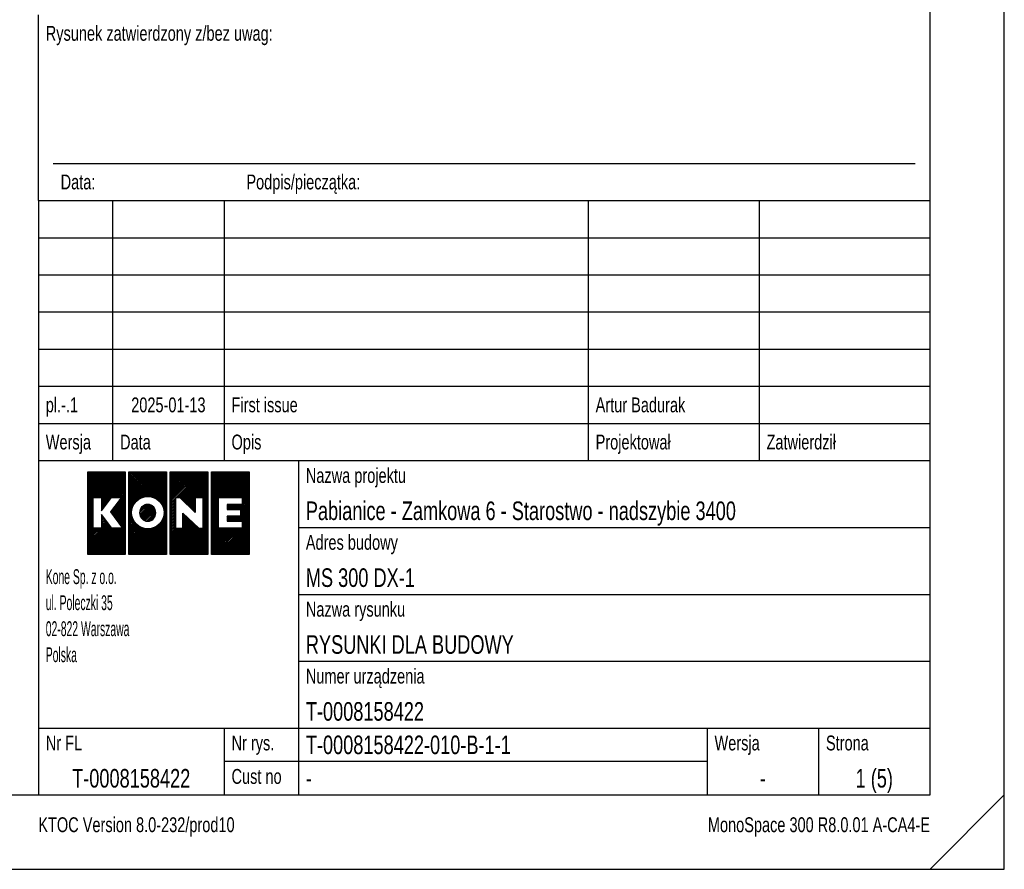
# Model space of a CAD drawing. Header units: millimetres. Extents: x 0 to 8400, y 0 to 5940.
# Tile 3 of 4: x 5750 to 8400, y 0 to 2287. Entities that reach past the tile are written whole.
import ezdxf
from ezdxf.enums import TextEntityAlignment as Align

# ---------------------------------------------------------------- set-up
doc = ezdxf.new("R2010")
doc.units = ezdxf.units.MM
doc.header["$LTSCALE"] = 8
for name, color, linetype in [('CONT_50', 5, 'Continuous'), ('SHEET', 1, 'Continuous'), ('TEXT_35', 2, 'Continuous')]:
    doc.layers.add(name, color=color, linetype=linetype)
doc.styles.get("Standard").update_dxf_attribs({"font": 'arial.ttf'})
doc.styles.add('Text0.7_Arial', font='arial.ttf', dxfattribs={"width": 0.7})

# ---------------------------------------------------------------- blocks, each defined once
blk = doc.blocks.new('Border')
at = {"layer": 'CONT_50', "linetype": 'Continuous'}
blk.add_lwpolyline([(410, 10), (410, 287), (10, 287), (10, 10)], close=True, dxfattribs=at)
at = {"layer": 'SHEET', "linetype": 'Continuous'}
for p, q in [((290, 55), (410, 55)), ((290, 55), (290, 39)), ((325, 55), (325, 10)), ((325, 46), (410, 46)), ((290, 39), (290, 29)), ((325, 37), (410, 37)), ((290, 29), (290, 19)), ((325, 28), (410, 28)), ((290, 19), (410, 19)), ((290, 19), (290, 10)), ((315, 19), (315, 10)), ((380, 19), (380, 10)), ((395, 19), (395, 10)), ((380, 14.5), (315, 14.5)), ((420, 10), (410, 0))]:
    blk.add_line(p, q, dxfattribs=at)
blk.add_lwpolyline([(420, 0), (420, 297), (0, 297), (0, 0)], close=True, dxfattribs=at)
blk = doc.blocks.new('KONE-logo')
at = {"layer": 'SHEET'}
for p, q in [((-14.48, 1.99), (-9.06, 7.41)), ((-14.48, 2.25), (-9.32, 7.41)), ((-14.48, 2.52), (-9.59, 7.41)), ((-14.48, 2.79), (-9.86, 7.41)), ((-14.48, 3.06), (-10.13, 7.41)), ((-14.48, 3.33), (-10.4, 7.41)), ((-14.48, 3.6), (-10.67, 7.41)), ((-14.48, 3.86), (-10.94, 7.41)), ((-14.48, 4.13), (-11.2, 7.41)), ((-14.48, 4.4), (-11.47, 7.41)), ((-14.48, 4.67), (-11.74, 7.41)), ((-14.48, 4.94), (-12.01, 7.41)), ((-14.48, 5.21), (-12.28, 7.41)), ((-14.48, 5.48), (-12.55, 7.41)), ((-14.48, 5.74), (-12.81, 7.41)), ((-14.48, 6.01), (-13.08, 7.41)), ((-14.48, 6.28), (-13.35, 7.41)), ((-14.48, 6.55), (-13.62, 7.41)), ((-14.48, 6.82), (-13.89, 7.41)), ((-14.48, 7.09), (-14.16, 7.41)), ((-14.48, 7.35), (-14.43, 7.41)), ((-14.48, 7.41), (-7.76, 7.41)), ((-14.48, -7.41), (-14.48, 7.41)), ((-13.42, 2.78), (-8.79, 7.41)), ((-13.15, 2.78), (-8.52, 7.41)), ((-12.88, 2.78), (-8.25, 7.41)), ((-12.61, 2.78), (-7.98, 7.41)), ((-12.35, 2.78), (-7.76, 7.36)), ((-12.08, 2.78), (-7.76, 7.09)), ((-7.76, 7.41), (-7.76, -7.41)), ((-7.07, 1.08), (-0.73, 7.41)), ((-7.07, 1.35), (-1, 7.41)), ((-7.07, 1.61), (-1.27, 7.41)), ((-7.07, 1.88), (-1.54, 7.41)), ((-7.07, 2.15), (-1.81, 7.41)), ((-7.07, 2.42), (-2.08, 7.41)), ((-7.07, 2.69), (-2.34, 7.41)), ((-7.07, 2.96), (-2.61, 7.41)), ((-7.07, 3.23), (-2.88, 7.41)), ((-7.07, 3.49), (-3.15, 7.41)), ((-7.07, 3.76), (-3.42, 7.41)), ((-7.07, 4.03), (-3.69, 7.41)), ((-7.07, 4.3), (-3.95, 7.41)), ((-7.07, 4.57), (-4.22, 7.41)), ((-7.07, 4.84), (-4.49, 7.41)), ((-7.07, 5.1), (-4.76, 7.41)), ((-7.07, 5.37), (-5.03, 7.41)), ((-7.07, 5.64), (-5.3, 7.41)), ((-7.07, 5.91), (-5.57, 7.41)), ((-7.07, 6.18), (-5.83, 7.41)), ((-7.07, 6.45), (-6.1, 7.41)), ((-7.07, 6.72), (-6.37, 7.41)), ((-7.07, 6.98), (-6.64, 7.41)), ((-7.07, 7.25), (-6.91, 7.41)), ((-7.07, 7.41), (-0.35, 7.41)), ((-7.07, -7.41), (-7.07, 7.41)), ((-5.6, 2.27), (-0.46, 7.41)), ((-4.87, 2.74), (-0.35, 7.26)), ((-0.35, 7.41), (-0.35, -7.41)), ((0.35, 2.05), (5.71, 7.41)), ((0.35, 2.32), (5.44, 7.41)), ((0.35, 2.59), (5.17, 7.41)), ((0.35, 2.85), (4.91, 7.41)), ((0.35, 3.12), (4.64, 7.41)), ((0.35, 3.39), (4.37, 7.41)), ((0.35, 3.66), (4.1, 7.41)), ((0.35, 3.93), (3.83, 7.41)), ((0.35, 4.2), (3.56, 7.41)), ((0.35, 4.47), (3.29, 7.41)), ((0.35, 4.73), (3.03, 7.41)), ((0.35, 5), (2.76, 7.41)), ((0.35, 5.27), (2.49, 7.41)), ((0.35, 5.54), (2.22, 7.41)), ((0.35, 5.81), (1.95, 7.41)), ((0.35, 6.08), (1.68, 7.41)), ((0.35, 6.34), (1.41, 7.41)), ((0.35, 6.61), (1.15, 7.41)), ((0.35, 6.88), (0.88, 7.41)), ((0.35, 7.15), (0.61, 7.41)), ((0.35, 7.41), (7.07, 7.41)), ((0.35, -7.41), (0.35, 7.41)), ((1.32, 2.75), (5.98, 7.41)), ((1.59, 2.75), (6.25, 7.41)), ((1.86, 2.75), (6.52, 7.41)), ((2.11, 2.74), (6.78, 7.41)), ((2.25, 2.61), (7.05, 7.41)), ((2.39, 2.48), (7.07, 7.16)), ((7.07, 7.41), (7.07, -7.41)), ((7.76, 1.68), (13.5, 7.41)), ((7.76, 1.95), (13.23, 7.41)), ((7.76, 2.21), (12.96, 7.41)), ((7.76, 2.48), (12.69, 7.41)), ((7.76, 2.75), (12.42, 7.41)), ((7.76, 3.02), (12.15, 7.41)), ((7.76, 3.29), (11.89, 7.41)), ((7.76, 3.56), (11.62, 7.41)), ((7.76, 3.83), (11.35, 7.41)), ((7.76, 4.09), (11.08, 7.41)), ((7.76, 4.36), (10.81, 7.41)), ((7.76, 4.63), (10.54, 7.41)), ((7.76, 4.9), (10.27, 7.41)), ((7.76, 5.17), (10.01, 7.41)), ((7.76, 5.44), (9.74, 7.41)), ((7.76, 5.71), (9.47, 7.41)), ((7.76, 5.97), (9.2, 7.41)), ((7.76, 6.24), (8.93, 7.41)), ((7.76, 6.51), (8.66, 7.41)), ((7.76, 6.78), (8.4, 7.41)), ((7.76, 7.05), (8.13, 7.41)), ((7.76, 7.32), (7.86, 7.41)), ((7.76, 7.41), (14.48, 7.41)), ((7.76, -7.41), (7.76, 7.41)), ((9.13, 2.78), (13.77, 7.41)), ((9.4, 2.78), (14.03, 7.41)), ((9.67, 2.78), (14.3, 7.41)), ((9.94, 2.78), (14.48, 7.32)), ((14.48, 7.41), (14.48, -7.41)), ((-12.01, 2.58), (-7.76, 6.83)), ((-12.01, 2.31), (-7.76, 6.56)), ((-12.01, 2.04), (-7.76, 6.29)), ((-12.01, 1.77), (-7.76, 6.02)), ((-12.01, 1.5), (-7.76, 5.75)), ((-12.01, 1.23), (-7.76, 5.48)), ((-4.45, 2.89), (-0.35, 6.99)), ((-4.11, 2.96), (-0.35, 6.72)), ((-3.82, 2.98), (-0.35, 6.45)), ((-3.55, 2.98), (-0.35, 6.19)), ((-3.3, 2.96), (-0.35, 5.92)), ((-3.08, 2.92), (-0.35, 5.65)), ((-2.86, 2.87), (-0.35, 5.38)), ((2.52, 2.34), (7.07, 6.89)), ((2.66, 2.21), (7.07, 6.62)), ((2.79, 2.08), (7.07, 6.35)), ((2.93, 1.95), (7.07, 6.08)), ((3.07, 1.81), (7.07, 5.82)), ((3.2, 1.68), (7.07, 5.55)), ((10.21, 2.78), (14.48, 7.06)), ((10.48, 2.78), (14.48, 6.79)), ((10.74, 2.78), (14.48, 6.52)), ((11.01, 2.78), (14.48, 6.25)), ((11.28, 2.78), (14.48, 5.98)), ((11.55, 2.78), (14.48, 5.71)), ((11.82, 2.78), (14.48, 5.44)), ((-12.01, 0.97), (-7.76, 5.21)), ((-9.93, 2.78), (-7.76, 4.95)), ((-9.66, 2.78), (-7.76, 4.68)), ((-9.39, 2.78), (-7.76, 4.41)), ((-9.12, 2.78), (-7.76, 4.14)), ((-8.86, 2.78), (-7.76, 3.87)), ((-8.59, 2.78), (-7.76, 3.6)), ((-2.66, 2.8), (-0.35, 5.11)), ((-2.47, 2.72), (-0.35, 4.84)), ((-2.3, 2.63), (-0.35, 4.58)), ((-2.13, 2.53), (-0.35, 4.31)), ((-1.97, 2.42), (-0.35, 4.04)), ((-1.82, 2.3), (-0.35, 3.77)), ((3.34, 1.55), (7.07, 5.28)), ((4.81, 2.75), (7.07, 5.01)), ((5.08, 2.75), (7.07, 4.74)), ((5.35, 2.75), (7.07, 4.47)), ((5.62, 2.75), (7.07, 4.2)), ((5.89, 2.75), (7.07, 3.94)), ((6.15, 2.75), (7.07, 3.67)), ((12.09, 2.78), (14.48, 5.18)), ((12.35, 2.78), (14.48, 4.91)), ((12.62, 2.78), (14.48, 4.64)), ((12.89, 2.78), (14.48, 4.37)), ((13.16, 2.78), (14.48, 4.1)), ((13.25, 2.6), (14.48, 3.83)), ((13.25, 2.33), (14.48, 3.57)), ((-14.48, 1.72), (-13.5, 2.69)), ((-14.48, 1.45), (-13.5, 2.43)), ((-14.48, 1.18), (-13.5, 2.16)), ((-14.48, 0.91), (-13.5, 1.89)), ((-13.5, 2.78), (-12.01, 2.78)), ((-13.5, -2.73), (-13.5, 2.78)), ((-12.01, 0.41), (-10.18, 2.78)), ((-12.01, 2.78), (-12.01, 0.41)), ((-8.43, 2.78), (-10.41, 0.21)), ((-10.39, 0.17), (-7.76, 2.8)), ((-10.28, 0.02), (-7.76, 2.53)), ((-10.18, 2.78), (-8.43, 2.78)), ((-10.16, -0.14), (-7.76, 2.26)), ((-10.05, -0.29), (-7.76, 1.99)), ((-9.71, 1.12), (-7.76, 3.07)), ((-8.81, 2.29), (-7.76, 3.34)), ((-7.07, 0.81), (-5.89, 1.98)), ((-1.68, 2.17), (-0.35, 3.5)), ((-1.54, 2.04), (-0.35, 3.23)), ((-1.42, 1.89), (-0.35, 2.96)), ((-1.31, 1.74), (-0.35, 2.7)), ((-1.2, 1.57), (-0.35, 2.43)), ((-1.1, 1.4), (-0.35, 2.16)), ((-1.02, 1.22), (-0.35, 1.89)), ((0.35, 1.78), (1.25, 2.68)), ((0.35, 1.51), (1.25, 2.41)), ((0.35, 1.24), (1.25, 2.14)), ((0.35, 0.97), (1.25, 1.88)), ((1.25, 2.75), (1.25, -2.73)), ((2.1, 2.75), (1.25, 2.75)), ((4.8, 0.13), (2.1, 2.75)), ((3.47, 1.42), (4.8, 2.74)), ((3.61, 1.28), (4.8, 2.48)), ((3.75, 1.15), (4.8, 2.21)), ((3.88, 1.02), (4.8, 1.94)), ((4.8, 2.75), (4.8, 0.13)), ((6.22, 2.75), (4.8, 2.75)), ((6.22, 2.55), (7.07, 3.4)), ((6.22, 2.28), (7.07, 3.13)), ((6.22, 2.01), (7.07, 2.86)), ((6.22, -2.73), (6.22, 2.75)), ((6.22, 1.74), (7.07, 2.59)), ((6.22, 1.48), (7.07, 2.33)), ((6.22, 1.21), (7.07, 2.06)), ((6.22, 0.94), (7.07, 1.79)), ((7.76, 1.41), (9.02, 2.67)), ((7.76, 1.14), (9.02, 2.4)), ((7.76, 0.87), (9.02, 2.13)), ((7.76, 0.6), (9.02, 1.87)), ((9.02, 2.78), (13.25, 2.78)), ((9.02, -2.73), (9.02, 2.78)), ((12.34, 0.62), (14.48, 2.76)), ((12.61, 0.62), (14.48, 2.49)), ((12.88, 0.62), (14.48, 2.22)), ((12.94, 0.41), (14.48, 1.95)), ((13.25, 2.06), (14.48, 3.3)), ((13.25, 1.79), (14.48, 3.03)), ((13.25, 2.78), (13.25, 1.54)), ((-14.48, 0.64), (-13.5, 1.62)), ((-14.48, 0.37), (-13.5, 1.35)), ((-14.48, 0.11), (-13.5, 1.08)), ((-14.48, -0.16), (-13.5, 0.82)), ((-14.48, -0.43), (-13.5, 0.55)), ((-14.48, -0.7), (-13.5, 0.28)), ((-14.48, -0.97), (-13.5, 0.01)), ((-12.01, 0.7), (-11.04, 1.67)), ((-12.01, 0.43), (-11.95, 0.49)), ((-10.41, 0.21), (-8.25, -2.73)), ((-9.93, -0.45), (-7.76, 1.72)), ((-9.82, -0.6), (-7.76, 1.46)), ((-9.71, -0.76), (-7.76, 1.19)), ((-9.59, -0.91), (-7.76, 0.92)), ((-9.48, -1.06), (-7.76, 0.65)), ((-9.36, -1.22), (-7.76, 0.38)), ((-9.25, -1.37), (-7.76, 0.11)), ((-7.07, 0.54), (-6.36, 1.25)), ((-7.07, 0.27), (-6.5, 0.84)), ((-7.07, 0), (-6.57, 0.5)), ((-7.07, -0.27), (-6.6, 0.2)), ((-5.1, 0.09), (-3.58, 1.61)), ((-5.09, -0.17), (-3.36, 1.56)), ((-5.07, 0.39), (-3.85, 1.61)), ((-5.05, -0.39), (-3.16, 1.49)), ((-4.98, -0.6), (-2.99, 1.39)), ((-4.94, 0.79), (-4.22, 1.51)), ((-4.9, -0.78), (-2.84, 1.27)), ((-4.79, -0.94), (-2.71, 1.14)), ((-4.67, -1.09), (-2.6, 0.99)), ((-4.53, -1.22), (-2.5, 0.81)), ((-4.38, -1.33), (-2.42, 0.63)), ((-4.2, -1.42), (-2.36, 0.42)), ((-4, -1.49), (-2.32, 0.18)), ((-0.94, 1.03), (-0.35, 1.62)), ((-0.88, 0.82), (-0.35, 1.35)), ((-0.84, -0.48), (-0.35, 0.01)), ((-0.83, 0.6), (-0.35, 1.09)), ((-0.8, 0.36), (-0.35, 0.82)), ((-0.8, -0.17), (-0.35, 0.28)), ((-0.79, 0.11), (-0.35, 0.55)), ((0.35, 0.71), (1.25, 1.61)), ((0.35, 0.44), (1.25, 1.34)), ((0.35, 0.17), (1.25, 1.07)), ((0.35, -0.1), (1.25, 0.8)), ((0.35, -0.37), (1.25, 0.53)), ((0.35, -0.64), (1.25, 0.27)), ((4.02, 0.89), (4.8, 1.67)), ((4.16, 0.76), (4.8, 1.4)), ((4.29, 0.62), (4.8, 1.13)), ((4.43, 0.49), (4.8, 0.86)), ((4.56, 0.36), (4.8, 0.6)), ((4.7, 0.23), (4.8, 0.33)), ((6.22, 0.67), (7.07, 1.52)), ((6.22, 0.4), (7.07, 1.25)), ((6.22, 0.13), (7.07, 0.98)), ((6.22, -0.14), (7.07, 0.71)), ((6.22, -0.4), (7.07, 0.45)), ((6.22, -0.67), (7.07, 0.18)), ((7.76, 0.34), (9.02, 1.6)), ((7.76, 0.07), (9.02, 1.33)), ((7.76, -0.2), (9.02, 1.06)), ((7.76, -0.47), (9.02, 0.79)), ((7.76, -0.74), (9.02, 0.52)), ((7.76, -1.01), (9.02, 0.25)), ((10.54, 0.7), (11.39, 1.54)), ((10.54, 0.97), (11.12, 1.54)), ((10.54, 1.24), (10.85, 1.54)), ((10.54, 1.51), (10.58, 1.54)), ((10.54, 1.54), (10.54, 0.62)), ((13.25, 1.54), (10.54, 1.54)), ((10.54, 0.62), (12.94, 0.62)), ((10.73, 0.62), (11.66, 1.54)), ((11, 0.62), (11.92, 1.54)), ((11.27, 0.62), (12.19, 1.54)), ((11.54, 0.62), (12.46, 1.54)), ((11.8, 0.62), (12.73, 1.54)), ((12.07, 0.62), (13, 1.54)), ((12.16, -1.44), (14.48, 0.88)), ((12.43, -1.44), (14.48, 0.61)), ((12.7, -1.44), (14.48, 0.34)), ((12.94, 0.14), (14.48, 1.69)), ((12.94, -0.13), (14.48, 1.42)), ((12.94, -0.4), (14.48, 1.15)), ((12.94, 0.62), (12.94, -0.57)), ((12.97, -1.44), (14.48, 0.07)), ((-14.48, -1.24), (-13.5, -0.26)), ((-14.48, -1.51), (-13.5, -0.53)), ((-14.48, -1.77), (-13.5, -0.8)), ((-14.48, -2.04), (-13.5, -1.06)), ((-14.48, -2.31), (-13.5, -1.33)), ((-14.48, -2.58), (-13.5, -1.6)), ((-14.48, -5.26), (-10.9, -1.69)), ((-11.99, -0.23), (-11.99, -2.73)), ((-10.13, -2.73), (-11.99, -0.23)), ((-11.99, -0.35), (-11.93, -0.3)), ((-11.99, -0.62), (-11.82, -0.45)), ((-11.99, -0.89), (-11.71, -0.61)), ((-11.99, -1.16), (-11.59, -0.76)), ((-11.99, -1.42), (-11.48, -0.92)), ((-11.99, -1.69), (-11.36, -1.07)), ((-11.99, -1.96), (-11.25, -1.22)), ((-11.99, -2.23), (-11.13, -1.38)), ((-11.99, -2.5), (-11.02, -1.53)), ((-9.14, -1.53), (-7.76, -0.15)), ((-9.02, -1.68), (-7.76, -0.42)), ((-8.91, -1.84), (-7.76, -0.69)), ((-8.79, -1.99), (-7.76, -0.96)), ((-8.68, -2.15), (-7.76, -1.23)), ((-8.57, -2.3), (-7.76, -1.5)), ((-8.45, -2.46), (-7.76, -1.77)), ((-7.07, -0.53), (-6.6, -0.07)), ((-7.07, -0.8), (-6.58, -0.31)), ((-7.07, -1.07), (-6.54, -0.54)), ((-7.07, -1.34), (-6.48, -0.75)), ((-7.07, -1.61), (-6.41, -0.95)), ((-7.07, -1.88), (-6.34, -1.14)), ((-7.07, -2.14), (-6.25, -1.32)), ((-7.07, -2.41), (-6.15, -1.49)), ((-7.07, -2.68), (-6.04, -1.65)), ((-6.97, -7.41), (-0.35, -0.79)), ((-6.7, -7.41), (-0.35, -1.06)), ((-6.43, -7.41), (-0.35, -1.33)), ((-6.16, -7.41), (-0.35, -1.6)), ((-3.76, -1.52), (-2.32, -0.09)), ((-3.47, -1.5), (-2.38, -0.41)), ((-3.01, -1.31), (-2.6, -0.9)), ((-1.14, -1.32), (-0.35, -0.53)), ((-0.94, -0.85), (-0.35, -0.26)), ((0.35, -0.9), (1.25, 0)), ((0.35, -1.17), (1.25, -0.27)), ((0.35, -1.44), (1.25, -0.54)), ((0.35, -1.71), (1.25, -0.81)), ((0.35, -1.98), (1.25, -1.08)), ((0.35, -2.25), (1.25, -1.35)), ((0.35, -5.2), (4.1, -1.45)), ((0.35, -5.47), (4.24, -1.58)), ((0.35, -2.52), (1.25, -1.61)), ((0.35, -5.74), (4.38, -1.71)), ((2.59, -0.01), (2.59, 0)), ((2.59, 0), (5.45, -2.73)), ((2.59, -2.73), (2.59, 0)), ((2.59, -0.28), (2.73, -0.13)), ((2.59, -0.54), (2.87, -0.27)), ((2.59, -0.81), (3, -0.4)), ((2.59, -1.08), (3.14, -0.53)), ((2.59, -1.35), (3.28, -0.66)), ((2.59, -1.62), (3.42, -0.79)), ((2.59, -1.89), (3.55, -0.92)), ((2.59, -2.15), (3.69, -1.05)), ((2.59, -2.42), (3.83, -1.18)), ((2.59, -2.69), (3.96, -1.31)), ((6.22, -0.94), (7.07, -0.09)), ((6.22, -1.21), (7.07, -0.36)), ((6.22, -1.48), (7.07, -0.63)), ((6.22, -1.75), (7.07, -0.9)), ((6.22, -2.01), (7.07, -1.17)), ((6.22, -2.28), (7.07, -1.43)), ((6.22, -2.55), (7.07, -1.7)), ((7.76, -1.28), (9.02, -0.01)), ((7.76, -1.54), (9.02, -0.28)), ((7.76, -1.81), (9.02, -0.55)), ((7.76, -2.08), (9.02, -0.82)), ((7.76, -2.35), (9.02, -1.09)), ((7.76, -2.62), (9.02, -1.36)), ((7.76, -2.89), (9.02, -1.62)), ((8.61, -7.41), (14.48, -1.54)), ((10.52, -1.21), (11.16, -0.57)), ((10.52, -0.94), (10.89, -0.57)), ((10.52, -0.67), (10.62, -0.57)), ((10.52, -0.57), (10.52, -1.44)), ((12.94, -0.57), (10.52, -0.57)), ((10.52, -1.44), (13.25, -1.44)), ((10.55, -1.44), (11.43, -0.57)), ((10.82, -1.44), (11.69, -0.57)), ((11.09, -1.44), (11.96, -0.57)), ((11.36, -1.44), (12.23, -0.57)), ((11.62, -1.44), (12.5, -0.57)), ((11.89, -1.44), (12.77, -0.57)), ((13.23, -1.44), (14.48, -0.19)), ((13.25, -1.7), (14.48, -0.46)), ((13.25, -1.97), (14.48, -0.73)), ((13.25, -2.23), (14.48, -1)), ((13.25, -2.5), (14.48, -1.27)), ((13.25, -1.44), (13.25, -2.73)), ((-14.48, -5.53), (-10.79, -1.84)), ((-14.48, -2.85), (-13.5, -1.87)), ((-14.48, -5.8), (-10.68, -1.99)), ((-14.48, -3.12), (-13.5, -2.14)), ((-14.48, -6.07), (-10.56, -2.15)), ((-14.48, -6.34), (-10.45, -2.3)), ((-14.48, -3.38), (-13.5, -2.41)), ((-14.48, -6.61), (-10.33, -2.46)), ((-14.48, -6.87), (-10.22, -2.61)), ((-14.48, -3.65), (-13.5, -2.67)), ((-14.48, -7.41), (-9.8, -2.73)), ((-14.48, -7.14), (-10.07, -2.73)), ((-14.48, -5), (-12.21, -2.73)), ((-14.48, -4.73), (-12.48, -2.73)), ((-14.48, -4.46), (-12.75, -2.73)), ((-14.48, -4.19), (-13.02, -2.73)), ((-14.48, -3.92), (-13.29, -2.73)), ((-14.21, -7.41), (-9.53, -2.73)), ((-13.95, -7.41), (-9.26, -2.73)), ((-13.68, -7.41), (-8.99, -2.73)), ((-11.99, -2.73), (-13.5, -2.73)), ((-13.41, -7.41), (-8.72, -2.73)), ((-13.14, -7.41), (-8.46, -2.73)), ((-12.87, -7.41), (-7.76, -2.3)), ((-12.6, -7.41), (-7.76, -2.57)), ((-12.33, -7.41), (-7.76, -2.84)), ((-12.07, -7.41), (-7.76, -3.11)), ((-11.8, -7.41), (-7.76, -3.38)), ((-8.25, -2.73), (-10.13, -2.73)), ((-8.34, -2.61), (-7.76, -2.03)), ((-7.07, -2.95), (-5.92, -1.8)), ((-7.07, -3.22), (-5.79, -1.94)), ((-7.07, -3.49), (-5.65, -2.07)), ((-7.07, -3.76), (-5.51, -2.2)), ((-7.07, -4.02), (-5.36, -2.31)), ((-7.07, -4.29), (-5.19, -2.42)), ((-7.07, -7.25), (-2.3, -2.47)), ((-7.07, -4.56), (-5.02, -2.51)), ((-7.07, -4.83), (-4.84, -2.6)), ((-7.07, -5.1), (-4.64, -2.67)), ((-7.07, -6.98), (-2.77, -2.68)), ((-7.07, -5.37), (-4.44, -2.74)), ((-7.07, -6.71), (-3.14, -2.78)), ((-7.07, -5.63), (-4.22, -2.78)), ((-7.07, -6.44), (-3.45, -2.82)), ((-7.07, -5.9), (-3.98, -2.82)), ((-7.07, -6.17), (-3.73, -2.83)), ((-5.89, -7.41), (-0.35, -1.87)), ((-5.62, -7.41), (-0.35, -2.14)), ((-5.35, -7.41), (-0.35, -2.41)), ((-5.09, -7.41), (-0.35, -2.67)), ((-4.82, -7.41), (-0.35, -2.94)), ((-4.55, -7.41), (-0.35, -3.21)), ((-4.28, -7.41), (-0.35, -3.48)), ((0.35, -6.01), (4.51, -1.84)), ((0.35, -2.78), (1.25, -1.88)), ((0.35, -6.27), (4.65, -1.97)), ((0.35, -6.54), (4.79, -2.1)), ((0.35, -3.05), (1.25, -2.15)), ((0.35, -6.81), (4.93, -2.23)), ((0.35, -7.08), (5.06, -2.36)), ((0.35, -3.32), (1.25, -2.42)), ((0.35, -7.35), (5.2, -2.49)), ((0.35, -3.59), (1.25, -2.69)), ((0.35, -4.93), (2.55, -2.73)), ((0.35, -4.66), (2.28, -2.73)), ((0.35, -4.39), (2.01, -2.73)), ((0.35, -4.13), (1.75, -2.73)), ((0.35, -3.86), (1.48, -2.73)), ((0.55, -7.41), (5.34, -2.63)), ((0.82, -7.41), (5.5, -2.73)), ((1.09, -7.41), (5.77, -2.73)), ((1.25, -2.73), (2.59, -2.73)), ((1.36, -7.41), (6.04, -2.73)), ((1.63, -7.41), (7.07, -1.97)), ((1.89, -7.41), (7.07, -2.24)), ((2.16, -7.41), (7.07, -2.51)), ((2.43, -7.41), (7.07, -2.78)), ((2.7, -7.41), (7.07, -3.04)), ((2.97, -7.41), (7.07, -3.31)), ((5.45, -2.73), (6.22, -2.73)), ((7.76, -3.15), (9.02, -1.89)), ((7.76, -3.42), (9.02, -2.16)), ((7.76, -3.69), (9.02, -2.43)), ((7.76, -3.96), (9.02, -2.7)), ((7.76, -7.18), (12.22, -2.73)), ((7.76, -6.91), (11.95, -2.73)), ((7.76, -6.65), (11.68, -2.73)), ((7.76, -6.38), (11.41, -2.73)), ((7.76, -6.11), (11.14, -2.73)), ((7.76, -5.84), (10.87, -2.73)), ((7.76, -5.57), (10.61, -2.73)), ((7.76, -5.3), (10.34, -2.73)), ((7.76, -5.03), (10.07, -2.73)), ((7.76, -4.77), (9.8, -2.73)), ((7.76, -4.5), (9.53, -2.73)), ((7.76, -4.23), (9.26, -2.73)), ((7.8, -7.41), (12.49, -2.73)), ((8.07, -7.41), (12.75, -2.73)), ((8.34, -7.41), (13.02, -2.73)), ((8.88, -7.41), (14.48, -1.8)), ((13.25, -2.73), (9.02, -2.73)), ((9.14, -7.41), (14.48, -2.07)), ((9.41, -7.41), (14.48, -2.34)), ((9.68, -7.41), (14.48, -2.61)), ((9.95, -7.41), (14.48, -2.88)), ((10.22, -7.41), (14.48, -3.15)), ((10.49, -7.41), (14.48, -3.42)), ((-11.53, -7.41), (-7.76, -3.65)), ((-11.26, -7.41), (-7.76, -3.91)), ((-10.99, -7.41), (-7.76, -4.18)), ((-10.72, -7.41), (-7.76, -4.45)), ((-10.46, -7.41), (-7.76, -4.72)), ((-10.19, -7.41), (-7.76, -4.99)), ((-9.92, -7.41), (-7.76, -5.26)), ((-4.01, -7.41), (-0.35, -3.75)), ((-3.74, -7.41), (-0.35, -4.02)), ((-3.47, -7.41), (-0.35, -4.28)), ((-3.21, -7.41), (-0.35, -4.55)), ((-2.94, -7.41), (-0.35, -4.82)), ((-2.67, -7.41), (-0.35, -5.09)), ((3.24, -7.41), (7.07, -3.58)), ((3.51, -7.41), (7.07, -3.85)), ((3.77, -7.41), (7.07, -4.12)), ((4.04, -7.41), (7.07, -4.39)), ((4.31, -7.41), (7.07, -4.66)), ((4.58, -7.41), (7.07, -4.92)), ((4.85, -7.41), (7.07, -5.19)), ((10.75, -7.41), (14.48, -3.68)), ((11.02, -7.41), (14.48, -3.95)), ((11.29, -7.41), (14.48, -4.22)), ((11.56, -7.41), (14.48, -4.49)), ((11.83, -7.41), (14.48, -4.76)), ((12.1, -7.41), (14.48, -5.03)), ((12.37, -7.41), (14.48, -5.29)), ((-9.65, -7.41), (-7.76, -5.52)), ((-9.38, -7.41), (-7.76, -5.79)), ((-9.11, -7.41), (-7.76, -6.06)), ((-8.84, -7.41), (-7.76, -6.33)), ((-8.58, -7.41), (-7.76, -6.6)), ((-8.31, -7.41), (-7.76, -6.87)), ((-2.4, -7.41), (-0.35, -5.36)), ((-2.13, -7.41), (-0.35, -5.63)), ((-1.86, -7.41), (-0.35, -5.9)), ((-1.6, -7.41), (-0.35, -6.16)), ((-1.33, -7.41), (-0.35, -6.43)), ((-1.06, -7.41), (-0.35, -6.7)), ((-0.79, -7.41), (-0.35, -6.97)), ((5.12, -7.41), (7.07, -5.46)), ((5.39, -7.41), (7.07, -5.73)), ((5.65, -7.41), (7.07, -6)), ((5.92, -7.41), (7.07, -6.27)), ((6.19, -7.41), (7.07, -6.53)), ((6.46, -7.41), (7.07, -6.8)), ((12.63, -7.41), (14.48, -5.56)), ((12.9, -7.41), (14.48, -5.83)), ((13.17, -7.41), (14.48, -6.1)), ((13.44, -7.41), (14.48, -6.37)), ((13.71, -7.41), (14.48, -6.64)), ((13.98, -7.41), (14.48, -6.91)), ((-7.76, -7.41), (-14.48, -7.41)), ((-8.04, -7.41), (-7.76, -7.14)), ((-7.77, -7.41), (-7.76, -7.4)), ((-0.35, -7.41), (-7.07, -7.41)), ((-0.52, -7.41), (-0.35, -7.24)), ((7.07, -7.41), (0.35, -7.41)), ((6.73, -7.41), (7.07, -7.07)), ((7, -7.41), (7.07, -7.34)), ((14.48, -7.41), (7.76, -7.41)), ((14.24, -7.41), (14.48, -7.17))]:
    blk.add_line(p, q, dxfattribs=at)
for centre, major_axis, ratio in [((-3.69, 0.08), (2.91, 0), 1), ((-3.71, 0.05), (0, 1.57), 0.887556)]:
    blk.add_ellipse(centre, major_axis=major_axis, ratio=ratio, dxfattribs=at)
blk = doc.blocks.new('Logo_KONE_A3')
at = {"xscale": 0.75, "yscale": 0.75, "zscale": 0.75}
blk.add_blockref('KONE-logo', (0, 0), dxfattribs=at)
blk = doc.blocks.new('Border1_A1_0')
at = {"layer": 'TEXT_35', "color": 2, "width": 0.7}
for tag, p in [('{DWG_PROJECTNAME}', (6520, 940)), ('{BORDER_SITEADDRESS}', (6520, 760)), ('{BORDER_DRAWINGTITLE}', (6520, 580)), ('{ELEVATORNUMBERLIST@}', (6520, 400)), ('{BORDER_DRAWINGNAME}', (6520, 310)), ('{BORDER_CUSTOMREFERENCENBR$}', (6520, 220))]:
    blk.add_attdef(tag, p, '', height=50, dxfattribs=at)
for tag, p in [('{BORDER_FLNUMBER}', (6050, 220)), ('{BORDER_ISSUE}', (7750, 220)), ('{BORDER_PAGENUMBER}', (8050, 220))]:
    blk.add_attdef(tag, text='', height=50, dxfattribs=at).set_placement(p, align=Align.CENTER)
blk = doc.blocks.new('Revision_Border1_A1_0')
at = {"layer": 'TEXT_35', "width": 0.7}
for tag, p in [('{BORDER_VERSIO6}', (5820, 1750)), ('{BORDER_DESCRIPTION6}', (6320, 1750)), ('{BORDER_DESIGNED6}', (7300, 1750)), ('{BORDER_APPROVED6}', (7760, 1750)), ('{BORDER_VERSIO5}', (5820, 1650)), ('{BORDER_DESCRIPTION5}', (6320, 1650)), ('{BORDER_DESIGNED5}', (7300, 1650)), ('{BORDER_APPROVED5}', (7760, 1650)), ('{BORDER_VERSIO4}', (5820, 1550)), ('{BORDER_DESCRIPTION4}', (6320, 1550)), ('{BORDER_DESIGNED4}', (7300, 1550)), ('{BORDER_APPROVED4}', (7760, 1550)), ('{BORDER_VERSIO3}', (5820, 1450)), ('{BORDER_DESCRIPTION3}', (6320, 1450)), ('{BORDER_DESIGNED3}', (7300, 1450)), ('{BORDER_APPROVED3}', (7760, 1450)), ('{BORDER_VERSIO2}', (5820, 1350)), ('{BORDER_DESCRIPTION2}', (6320, 1350)), ('{BORDER_DESIGNED2}', (7300, 1350)), ('{BORDER_APPROVED2}', (7760, 1350)), ('{BORDER_VERSIO1}', (5820, 1250)), ('{BORDER_DESCRIPTION1}', (6320, 1250)), ('{BORDER_DESIGNED1}', (7300, 1250)), ('{BORDER_APPROVED1}', (7760, 1250))]:
    blk.add_attdef(tag, text='', height=40, dxfattribs=at).set_placement(p, align=Align.MIDDLE_LEFT)
for tag, p in [('{BORDER_DATE6}', (6150, 1750)), ('{BORDER_DATE5}', (6150, 1650)), ('{BORDER_DATE4}', (6150, 1550)), ('{BORDER_DATE3}', (6150, 1450)), ('{BORDER_DATE2}', (6150, 1350)), ('{BORDER_DATE1}', (6150, 1250))]:
    blk.add_attdef(tag, text='', height=40, dxfattribs=at).set_placement(p, align=Align.MIDDLE_CENTER)

msp = doc.modelspace()

# ---------------------------------------------------------------- linework, layer by layer
at = {"layer": 'SHEET', "linetype": 'Continuous'}
for p, q in [((5800, 1800), (5800, 2300)), ((5840, 1900), (8160, 1900)), ((5800, 1800), (5800, 1100)), ((5800, 1800), (8200, 1800)), ((5800, 1800), (8200, 1800)), ((6000, 1800), (6000, 1100)), ((6300, 1800), (6300, 1100)), ((7280, 1800), (7280, 1100)), ((7740, 1800), (7740, 1100)), ((5800, 1700), (8200, 1700)), ((5800, 1600), (8200, 1600)), ((5800, 1500), (8200, 1500)), ((5800, 1400), (8200, 1400)), ((5800, 1300), (8200, 1300)), ((5800, 1200), (8200, 1200)), ((5800, 1100), (8200, 1100))]:
    msp.add_line(p, q, dxfattribs=at)

# ---------------------------------------------------------------- block references
at = {"layer": 'SHEET', "xscale": 20, "yscale": 20, "zscale": 20}
for name, p in [('Border', (0, 0)), ('Logo_KONE_A3', (6150, 958.8))]:
    msp.add_blockref(name, p, dxfattribs=at)
at = {"layer": 'SHEET'}
ref = msp.add_blockref('Revision_Border1_A1_0', (0, 0), dxfattribs=at)
ref.add_attrib('{BORDER_DESIGNED1}', 'Artur Badurak', dxfattribs={"layer": 'TEXT_35', "height": 40, "style": 'Text0.7_Arial', "width": 0.7}).set_placement((7300, 1250), align=Align.MIDDLE_LEFT)
ref.add_attrib('{BORDER_DESCRIPTION1}', 'First issue', dxfattribs={"layer": 'TEXT_35', "height": 40, "style": 'Text0.7_Arial', "width": 0.7}).set_placement((6320, 1250), align=Align.MIDDLE_LEFT)
ref.add_attrib('{BORDER_DATE1}', '2025-01-13', dxfattribs={"layer": 'TEXT_35', "height": 40, "style": 'Text0.7_Arial', "width": 0.7}).set_placement((6150, 1250), align=Align.MIDDLE_CENTER)
ref.add_attrib('{BORDER_VERSIO1}', 'pl.-.1', dxfattribs={"layer": 'TEXT_35', "height": 40, "style": 'Text0.7_Arial', "width": 0.7}).set_placement((5820, 1250), align=Align.MIDDLE_LEFT)
ref = msp.add_blockref('Border1_A1_0', (0, 0), dxfattribs=at)
ref.add_attrib('{BORDER_CUSTOMREFERENCENBR$}', '-', (6520, 220), dxfattribs={"layer": 'TEXT_35', "color": 2, "height": 50, "style": 'Text0.7_Arial', "width": 0.7})
ref.add_attrib('{BORDER_PAGENUMBER}', '1 (5)', dxfattribs={"layer": 'TEXT_35', "color": 2, "height": 50, "style": 'Text0.7_Arial', "width": 0.7}).set_placement((8050, 220), align=Align.CENTER)
ref.add_attrib('{BORDER_ISSUE}', '-', dxfattribs={"layer": 'TEXT_35', "color": 2, "height": 50, "style": 'Text0.7_Arial', "width": 0.7}).set_placement((7750, 220), align=Align.CENTER)
ref.add_attrib('{BORDER_DRAWINGNAME}', 'T-0008158422-010-B-1-1', (6520, 310), dxfattribs={"layer": 'TEXT_35', "color": 2, "height": 50, "style": 'Text0.7_Arial', "width": 0.7})
ref.add_attrib('{BORDER_FLNUMBER}', 'T-0008158422', dxfattribs={"layer": 'TEXT_35', "color": 2, "height": 50, "style": 'Text0.7_Arial', "width": 0.7}).set_placement((6050, 220), align=Align.CENTER)
ref.add_attrib('{ELEVATORNUMBERLIST@}', 'T-0008158422', (6520, 400), dxfattribs={"layer": 'TEXT_35', "color": 2, "height": 50, "style": 'Text0.7_Arial', "width": 0.7})
ref.add_attrib('{BORDER_DRAWINGTITLE}', 'RYSUNKI DLA BUDOWY', (6520, 580), dxfattribs={"layer": 'TEXT_35', "color": 2, "height": 50, "style": 'Text0.7_Arial', "width": 0.7})
ref.add_attrib('{BORDER_SITEADDRESS}', 'MS 300 DX-1', (6520, 760), dxfattribs={"layer": 'TEXT_35', "color": 2, "height": 50, "style": 'Text0.7_Arial', "width": 0.7})
ref.add_attrib('{DWG_PROJECTNAME}', 'Pabianice - Zamkowa 6 - Starostwo - nadszybie 3400', (6520, 940), dxfattribs={"layer": 'TEXT_35', "color": 2, "height": 50, "style": 'Text0.7_Arial', "width": 0.7})

# ---------------------------------------------------------------- texts
at = {"layer": 'TEXT_35', "style": 'Text0.7_Arial', "width": 0.7}
for s, p in [('Rysunek zatwierdzony z/bez uwag:', (5820, 2250)), ('Data:', (5860, 1850)), ('Podpis/pieczątka:', (6360, 1850)), ('Wersja', (5820, 1150)), ('Data', (6020, 1150)), ('Opis', (6320, 1150)), ('Projektował', (7300, 1150)), ('Zatwierdził', (7760, 1150))]:
    msp.add_text(s, height=40, dxfattribs=at).set_placement(p, align=Align.MIDDLE_LEFT)
at = {"layer": 'TEXT_35', "style": 'Text0.7_Arial'}
for s, width, p in [('Nazwa projektu', 0.7, (6520, 1080)), ('Adres budowy', 0.7, (6520, 900)), ('Kone Sp. z o.o.', 0.5, (5820, 807.6)), ('ul. Poleczki 35', 0.5, (5820, 737.6)), ('Nazwa rysunku', 0.7, (6520, 720)), ('02-822 Warszawa', 0.5, (5820, 667.6)), ('Polska', 0.5, (5820, 597.6)), ('Numer urządzenia', 0.7, (6520, 540)), ('Nr FL', 0.7, (5820, 360)), ('Nr rys.', 0.7, (6320, 360)), ('Wersja', 0.7, (7620, 360)), ('Strona', 0.7, (7920, 360)), ('Cust no', 0.7, (6320, 270))]:
    msp.add_text(s, height=40, dxfattribs=dict(at, width=width)).set_placement(p, align=Align.TOP_LEFT)
at = {"layer": 'TEXT_35', "style": 'Text0.7_Arial', "width": 0.7}
msp.add_text('KTOC Version 8.0-232/prod10', height=40, dxfattribs=at).set_placement((5800, 100))
msp.add_text('MonoSpace 300 R8.0.01 A-CA4-E', height=40, dxfattribs=at).set_placement((8200, 100), align=Align.RIGHT)

doc.saveas('drawing.dxf')
